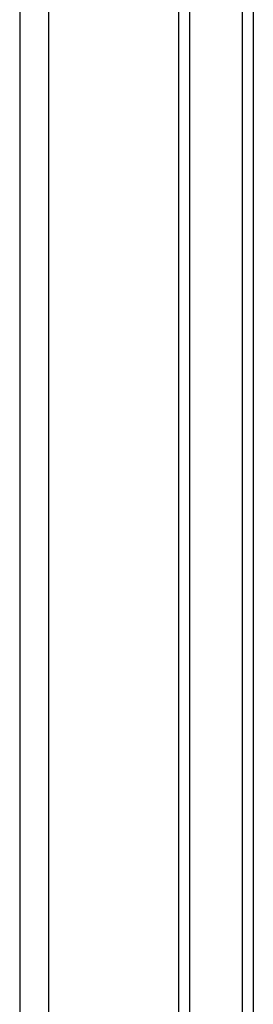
# Model space of a CAD drawing. Header units: inches. Extents: x 2.8 to 80.3, y 4.6 to 43.1.
# Tile 75 of 83: x 46.2 to 47.3, y 17.9 to 22.9. Entities that reach past the tile are written whole.
import ezdxf

# ---------------------------------------------------------------- set-up
doc = ezdxf.new("R2010")
doc.units = ezdxf.units.IN
doc.header["$MEASUREMENT"] = 0
doc.layers.add('Visible Edges(ANSI)', color=7, linetype='Continuous', lineweight=25)
doc.layers.add('Visible Tangent Edges(ANSI)', color=7, linetype='Continuous', lineweight=25)

msp = doc.modelspace()

# ---------------------------------------------------------------- linework, layer by layer
at = {"layer": 'Visible Edges(ANSI)'}
for p, q in [((46.1576, 32.6239), (46.1576, 13.1129)), ((46.9576, 32.6239), (46.9576, 13.1129)), ((47.3356, 28.1375), (47.3356, 17.5992)), ((46.9606, 17.8959), (46.9606, 27.8409))]:
    msp.add_line(p, q, dxfattribs=at)
at = {"layer": 'Visible Tangent Edges(ANSI)'}
for p, q in [((46.3036, 13.1129), (46.3036, 32.6239)), ((47.0144, 28.136), (47.0144, 17.6007)), ((47.2817, 17.6001), (47.2817, 28.1367)), ((46.9606, 17.8959), (46.9576, 17.8959))]:
    msp.add_line(p, q, dxfattribs=at)

doc.saveas('drawing.dxf')
